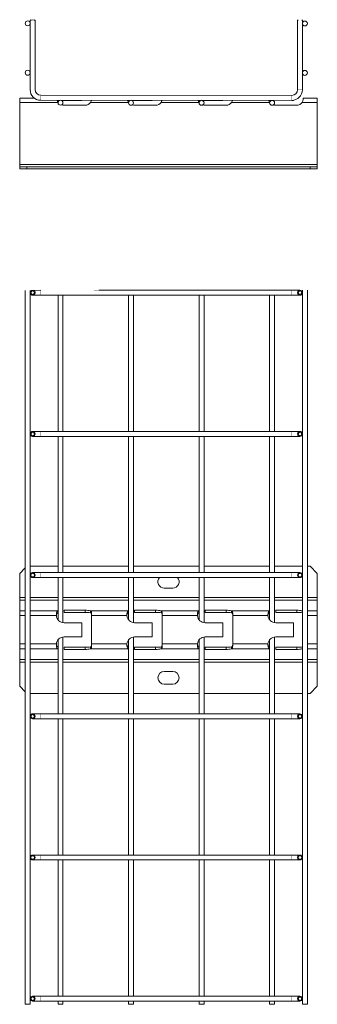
# Model space of a CAD drawing. Header units: millimetres. Extents: x 274 to 1155, y -973 to 508.
# Tile 5 of 5: x 944 to 1155, y -189 to 508. Entities that reach past the tile are written whole.
import ezdxf

# ---------------------------------------------------------------- set-up
doc = ezdxf.new("R2010")
doc.units = ezdxf.units.MM
doc.linetypes.add('K5LT32768', pattern=[0])
doc.linetypes.add('K5LT32769', pattern=[0])

msp = doc.modelspace()

# ---------------------------------------------------------------- linework, layer by layer
at = {"color": 7, "linetype": 'K5LT32768', "lineweight": 15}
for p, q in [((951.49, 507.82), (951.47, 458.85)), ((951.99, 508.32), (951.49, 507.82)), ((954.99, 507.81), (954.49, 508.31)), ((954.97, 458.85), (954.99, 507.81)), ((1140.99, 507.71), (1140.97, 458.74)), ((1141.49, 508.21), (1140.99, 507.71)), ((1144.49, 507.71), (1143.99, 508.21)), ((1144.47, 458.74), (1144.49, 507.71)), ((1136.96, 454.74), (958.96, 454.84)), ((954.59, 452.75), (944.03, 452.75)), ((944.03, 452.75), (944.03, 449.84)), ((944.03, 405.91), (944.03, 449.84)), ((971.21, 449.84), (944.03, 449.84)), ((958.96, 451.34), (1136.96, 451.24)), ((972.42, 451.25), (970.48, 451.25)), ((975.53, 451.25), (973.5, 451.25)), ((988.03, 451.25), (975.53, 451.25)), ((975.53, 447.77), (990.43, 447.77)), ((988.03, 451.25), (988.03, 451.33)), ((1021.21, 449.84), (994.29, 449.84)), ((1022.52, 451.25), (1020.48, 451.25)), ((1025.53, 451.25), (1023.4, 451.25)), ((1038.03, 451.25), (1025.53, 451.25)), ((1025.53, 447.77), (1040.43, 447.77)), ((1038.03, 451.25), (1038.03, 451.3)), ((1071.21, 449.84), (1044.29, 449.84)), ((1072.65, 451.25), (1070.48, 451.25)), ((1075.53, 451.25), (1073.27, 451.25)), ((1088.03, 451.25), (1075.53, 451.25)), ((1075.53, 447.77), (1090.43, 447.77)), ((1088.03, 451.25), (1088.03, 451.27)), ((1121.21, 449.84), (1094.29, 449.84)), ((1122.96, 451.25), (1120.48, 451.25)), ((1125.53, 447.77), (1140.43, 447.77)), ((1138.03, 451.25), (1137.31, 451.25)), ((1138.03, 451.25), (1138.03, 451.32)), ((1155.03, 449.84), (1144.29, 449.84)), ((1145.03, 452.75), (1145.03, 452.33)), ((1155.03, 452.75), (1145.03, 452.75)), ((1155.03, 449.84), (1155.03, 452.75)), ((1155.03, 405.91), (1155.03, 449.84)), ((1155.03, 405.91), (944.03, 405.91)), ((944.03, 405.91), (944.03, 404.25)), ((1155.03, 404.25), (1155.03, 405.91)), ((944.03, 402.75), (944.03, 404.25)), ((944.03, 404.25), (949.03, 404.25)), ((949.03, 402.75), (944.03, 402.75)), ((949.03, 404.25), (949.03, 402.75)), ((1150.03, 404.25), (949.03, 404.25)), ((1150.03, 402.75), (949.03, 402.75)), ((1150.03, 402.75), (1150.03, 404.25)), ((1150.03, 404.25), (1155.03, 404.25)), ((1155.03, 402.75), (1150.03, 402.75)), ((1155.03, 404.25), (1155.03, 402.75)), ((947.97, 316.69), (947.97, -189)), ((947.99, 316.69), (947.99, -189)), ((951.49, -189), (951.49, 316.69)), ((952.79, 316.69), (958.96, 316.7)), ((952.81, 316.69), (952.79, 316.69)), ((952.81, 316.69), (953.67, 316.69)), ((958.96, 316.7), (953.64, 316.69)), ((953.64, 316.69), (953.67, 316.69)), ((1136.96, 316.75), (1000.03, 316.75)), ((1021.21, 316.77), (1021.21, 316.75)), ((1024.71, 316.75), (1024.71, 316.78)), ((1071.21, 316.83), (1071.21, 316.75)), ((1074.71, 316.75), (1074.71, 316.83)), ((1121.21, 316.88), (1121.21, 316.75)), ((1124.71, 316.75), (1124.71, 316.89)), ((1142.72, 316.75), (1136.96, 316.75)), ((1142.74, 316.75), (1142.72, 316.75)), ((1144.47, 316.91), (1144.47, 315.27)), ((1144.47, 314.73), (1144.47, 215.27)), ((1144.49, 316.91), (1144.49, 315.06)), ((1144.49, 314.93), (1144.49, 215.06)), ((1147.99, -189), (1147.99, 316.92)), ((953.22, 313.25), (953.24, 313.25)), ((953.24, 313.25), (958.96, 313.25)), ((958.96, 313.25), (1136.96, 313.25)), ((971.21, 313.25), (971.21, 216.75)), ((974.71, 216.75), (974.71, 313.25)), ((1021.21, 313.25), (1021.21, 216.75)), ((1024.71, 216.75), (1024.71, 313.25)), ((1071.21, 313.25), (1071.21, 216.75)), ((1074.71, 216.75), (1074.71, 313.25)), ((1121.21, 313.25), (1121.21, 216.75)), ((1124.71, 216.75), (1124.71, 313.25)), ((1136.96, 313.25), (1142.72, 313.25)), ((1142.72, 313.25), (1142.74, 313.25)), ((953.24, 216.75), (953.22, 216.75)), ((958.96, 216.75), (953.24, 216.75)), ((1136.96, 216.75), (958.96, 216.75)), ((1142.72, 216.75), (1136.96, 216.75)), ((1142.74, 216.75), (1142.72, 216.75)), ((953.22, 213.25), (953.24, 213.25)), ((953.24, 213.25), (958.96, 213.25)), ((958.96, 213.25), (1136.96, 213.25)), ((971.21, 213.25), (971.21, 116.75)), ((974.71, 116.75), (974.71, 213.25)), ((1021.21, 213.25), (1021.21, 116.75)), ((1024.71, 116.75), (1024.71, 213.25)), ((1071.21, 213.25), (1071.21, 116.75)), ((1074.71, 116.75), (1074.71, 213.25)), ((1121.21, 213.25), (1121.21, 116.75)), ((1124.71, 116.75), (1124.71, 213.25)), ((1136.96, 213.25), (1142.72, 213.25)), ((1142.72, 213.25), (1142.74, 213.25)), ((1144.47, 214.73), (1144.47, 115.27)), ((1144.49, 214.93), (1144.49, 115.06)), ((947.97, 120.19), (944.03, 116.25)), ((971.21, 121.25), (951.49, 121.25)), ((1021.21, 121.25), (974.71, 121.25)), ((1071.21, 121.25), (1024.71, 121.25)), ((1121.21, 121.25), (1074.71, 121.25)), ((1144.47, 121.25), (1124.71, 121.25)), ((1150.03, 121.25), (1147.99, 121.25)), ((1155.03, 116.25), (1150.03, 121.25)), ((944.03, 99.2), (944.03, 116.25)), ((953.24, 116.75), (953.22, 116.75)), ((953.22, 113.25), (953.24, 113.25)), ((958.96, 116.75), (953.24, 116.75)), ((953.24, 113.25), (958.96, 113.25)), ((1136.96, 116.75), (958.96, 116.75)), ((958.96, 113.25), (1136.96, 113.25)), ((971.21, 113.25), (971.21, 89.79)), ((974.71, 81.31), (974.71, 113.25)), ((1021.21, 113.25), (1021.21, 89.79)), ((1024.71, 81.31), (1024.71, 113.25)), ((1071.21, 113.25), (1071.21, 89.8)), ((1074.71, 81.31), (1074.71, 113.25)), ((1121.21, 113.25), (1121.21, 89.8)), ((1124.71, 81.31), (1124.71, 113.25)), ((1142.72, 116.75), (1136.96, 116.75)), ((1136.96, 113.25), (1142.72, 113.25)), ((1142.74, 116.75), (1142.72, 116.75)), ((1142.72, 113.25), (1142.74, 113.25)), ((1144.47, 114.73), (1144.47, 15.27)), ((1144.49, 114.93), (1144.49, 15.06)), ((1155.03, 99.2), (1155.03, 116.25)), ((1046.53, 105.75), (1052.53, 105.75)), ((944.03, 99.2), (944.03, 97.23)), ((1155.03, 97.23), (1155.03, 99.2)), ((944.03, 89.74), (944.03, 97.23)), ((1155.03, 89.74), (1155.03, 97.23)), ((944.03, 89.74), (944.03, 86.29)), ((944.03, 66.2), (944.03, 86.29)), ((971.21, 88.27), (971.21, 89.74)), ((971.21, 88.27), (971.21, 83.35)), ((990.43, 90.1), (975.53, 90.1)), ((975.53, 88.62), (975.53, 90.1)), ((990.43, 88.62), (975.53, 88.62)), ((990.43, 88.62), (990.43, 90.1)), ((1021.21, 89.74), (994.29, 89.74)), ((994.29, 89.74), (994.29, 88.27)), ((995.03, 87.95), (995.03, 86.29)), ((1020.05, 86.29), (995.03, 86.29)), ((995.03, 66.2), (995.03, 86.29)), ((1021.21, 88.27), (1021.21, 89.74)), ((1021.21, 88.27), (1021.21, 83.35)), ((1040.43, 90.1), (1025.53, 90.1)), ((1025.53, 88.62), (1025.53, 90.1)), ((1040.43, 88.62), (1025.53, 88.62)), ((1040.43, 88.62), (1040.43, 90.1)), ((1071.21, 89.74), (1044.29, 89.74)), ((1044.29, 89.74), (1044.29, 88.27)), ((1045.03, 87.95), (1045.03, 86.29)), ((1070.05, 86.29), (1045.03, 86.29)), ((1045.03, 66.2), (1045.03, 86.29)), ((1071.21, 88.27), (1071.21, 89.74)), ((1071.21, 88.27), (1071.21, 83.35)), ((1090.43, 90.1), (1075.53, 90.1)), ((1075.53, 88.62), (1075.53, 90.1)), ((1090.43, 88.62), (1075.53, 88.62)), ((1090.43, 88.62), (1090.43, 90.1)), ((1121.21, 89.74), (1094.29, 89.74)), ((1094.29, 89.74), (1094.29, 88.27)), ((1095.03, 87.95), (1095.03, 86.29)), ((1120.05, 86.29), (1095.03, 86.29)), ((1095.03, 66.2), (1095.03, 86.29)), ((1121.21, 88.27), (1121.21, 89.74)), ((1121.21, 88.27), (1121.21, 83.35)), ((1140.43, 90.1), (1125.53, 90.1)), ((1125.53, 88.62), (1125.53, 90.1)), ((1140.43, 88.62), (1125.53, 88.62)), ((1140.43, 88.62), (1140.43, 90.1)), ((1144.29, 89.74), (1144.47, 89.61)), ((1144.29, 89.74), (1144.29, 88.27)), ((1144.29, 88.27), (1144.47, 88.19)), ((1155.03, 86.29), (1155.03, 89.74)), ((1155.03, 66.2), (1155.03, 86.29)), ((975.53, 81.25), (988.03, 81.25)), ((988.03, 81.25), (988.03, 71.25)), ((1025.53, 81.25), (1038.03, 81.25)), ((1038.03, 81.25), (1038.03, 71.25)), ((1075.53, 81.25), (1088.03, 81.25)), ((1088.03, 81.25), (1088.03, 71.25)), ((1125.53, 81.25), (1138.03, 81.25)), ((1138.03, 81.25), (1138.03, 71.25)), ((974.71, 16.75), (974.71, 71.19)), ((988.03, 71.25), (975.53, 71.25)), ((1024.71, 16.75), (1024.71, 71.19)), ((1038.03, 71.25), (1025.53, 71.25)), ((1074.71, 16.75), (1074.71, 71.19)), ((1088.03, 71.25), (1075.53, 71.25)), ((1124.71, 16.75), (1124.71, 71.19)), ((1138.03, 71.25), (1125.53, 71.25)), ((944.03, 66.2), (944.03, 62.75)), ((971.21, 69.15), (971.21, 64.23)), ((971.21, 62.75), (971.21, 64.23)), ((975.53, 63.88), (975.53, 62.4)), ((975.53, 63.88), (990.43, 63.88)), ((990.43, 63.88), (990.43, 62.4)), ((994.29, 64.23), (994.29, 62.75)), ((1020.05, 66.2), (995.03, 66.2)), ((995.03, 66.2), (995.03, 64.55)), ((1021.21, 69.15), (1021.21, 64.23)), ((1021.21, 62.75), (1021.21, 64.23)), ((1025.53, 63.88), (1025.53, 62.4)), ((1025.53, 63.88), (1040.43, 63.88)), ((1040.43, 63.88), (1040.43, 62.4)), ((1044.29, 64.23), (1044.29, 62.75)), ((1070.05, 66.2), (1045.03, 66.2)), ((1045.03, 66.2), (1045.03, 64.55)), ((1071.21, 69.15), (1071.21, 64.23)), ((1071.21, 62.75), (1071.21, 64.23)), ((1075.53, 63.88), (1075.53, 62.4)), ((1075.53, 63.88), (1090.43, 63.88)), ((1090.43, 63.88), (1090.43, 62.4)), ((1094.29, 64.23), (1094.29, 62.75)), ((1120.05, 66.2), (1095.03, 66.2)), ((1095.03, 66.2), (1095.03, 64.55)), ((1121.21, 69.15), (1121.21, 64.23)), ((1121.21, 62.75), (1121.21, 64.23)), ((1125.53, 63.88), (1125.53, 62.4)), ((1125.53, 63.88), (1140.43, 63.88)), ((1140.43, 63.88), (1140.43, 62.4)), ((1144.47, 64.31), (1144.29, 64.23)), ((1144.29, 64.23), (1144.29, 62.75)), ((1144.47, 62.89), (1144.29, 62.75)), ((1155.03, 62.75), (1155.03, 66.2)), ((944.03, 55.27), (944.03, 62.75)), ((971.21, 62.71), (971.21, 16.75)), ((975.53, 62.4), (990.43, 62.4)), ((1021.21, 62.75), (994.29, 62.75)), ((1021.21, 62.7), (1021.21, 16.75)), ((1025.53, 62.4), (1040.43, 62.4)), ((1071.21, 62.75), (1044.29, 62.75)), ((1071.21, 62.7), (1071.21, 16.75)), ((1075.53, 62.4), (1090.43, 62.4)), ((1121.21, 62.75), (1094.29, 62.75)), ((1121.21, 62.69), (1121.21, 16.75)), ((1125.53, 62.4), (1140.43, 62.4)), ((1155.03, 55.27), (1155.03, 62.75)), ((944.03, 55.27), (944.03, 53.29)), ((944.03, 36.25), (944.03, 53.29)), ((1155.03, 53.29), (1155.03, 55.27)), ((1155.03, 36.25), (1155.03, 53.29)), ((1052.53, 46.75), (1046.53, 46.75)), ((944.03, 36.25), (947.97, 32.31)), ((1046.53, 37.75), (1052.53, 37.75)), ((1150.03, 31.25), (1155.03, 36.25)), ((971.21, 31.25), (951.49, 31.25)), ((1021.21, 31.25), (974.71, 31.25)), ((1071.21, 31.25), (1024.71, 31.25)), ((1121.21, 31.25), (1074.71, 31.25)), ((1144.47, 31.25), (1124.71, 31.25)), ((1150.03, 31.25), (1147.99, 31.25)), ((953.24, 16.75), (953.22, 16.75)), ((958.96, 16.75), (953.24, 16.75)), ((1136.96, 16.75), (958.96, 16.75)), ((1142.72, 16.75), (1136.96, 16.75)), ((1142.74, 16.75), (1142.72, 16.75)), ((1144.47, 14.73), (1144.47, -84.73)), ((1144.49, 14.93), (1144.49, -84.94)), ((953.22, 13.25), (953.24, 13.25)), ((953.24, 13.25), (958.96, 13.25)), ((958.96, 13.25), (1136.96, 13.25)), ((971.21, 13.25), (971.21, -83.25)), ((974.71, -83.25), (974.71, 13.25)), ((1021.21, 13.25), (1021.21, -83.25)), ((1024.71, -83.25), (1024.71, 13.25)), ((1071.21, 13.25), (1071.21, -83.25)), ((1074.71, -83.25), (1074.71, 13.25)), ((1121.21, 13.25), (1121.21, -83.25)), ((1124.71, -83.25), (1124.71, 13.25)), ((1136.96, 13.25), (1142.72, 13.25)), ((1142.72, 13.25), (1142.74, 13.25)), ((953.24, -83.25), (953.22, -83.25)), ((958.96, -83.25), (953.24, -83.25)), ((1136.96, -83.25), (958.96, -83.25)), ((1142.72, -83.25), (1136.96, -83.25)), ((1142.74, -83.25), (1142.72, -83.25)), ((953.22, -86.75), (953.24, -86.75)), ((953.24, -86.75), (958.96, -86.75)), ((958.96, -86.75), (1136.96, -86.75)), ((971.21, -86.75), (971.21, -183.25)), ((974.71, -183.25), (974.71, -86.75)), ((1021.21, -86.75), (1021.21, -183.25)), ((1024.71, -183.25), (1024.71, -86.75)), ((1071.21, -86.75), (1071.21, -183.25)), ((1074.71, -183.25), (1074.71, -86.75)), ((1121.21, -86.75), (1121.21, -183.25)), ((1124.71, -183.25), (1124.71, -86.75)), ((1136.96, -86.75), (1142.72, -86.75)), ((1142.72, -86.75), (1142.74, -86.75)), ((1144.47, -85.27), (1144.47, -184.73)), ((1144.49, -85.07), (1144.49, -184.94)), ((953.24, -183.25), (953.22, -183.25)), ((953.22, -186.75), (953.24, -186.75)), ((958.96, -183.25), (953.24, -183.25)), ((953.24, -186.75), (958.96, -186.75)), ((1136.96, -183.25), (958.96, -183.25)), ((958.96, -186.75), (1136.96, -186.75)), ((971.21, -186.75), (971.21, -189)), ((974.71, -189), (974.71, -186.75)), ((1021.21, -186.75), (1021.21, -189)), ((1024.71, -189), (1024.71, -186.75)), ((1071.21, -186.75), (1071.21, -189)), ((1074.71, -189), (1074.71, -186.75)), ((1121.21, -186.75), (1121.21, -189)), ((1124.71, -189), (1124.71, -186.75)), ((1142.72, -183.25), (1136.96, -183.25)), ((1136.96, -186.75), (1142.72, -186.75)), ((1142.74, -183.25), (1142.72, -183.25)), ((1142.72, -186.75), (1142.74, -186.75)), ((1144.47, -185.27), (1144.47, -189)), ((1144.49, -185.07), (1144.49, -189)), ((947.99, -189), (947.97, -189)), ((951.49, -189), (947.99, -189)), ((974.71, -189), (971.21, -189)), ((1024.71, -189), (1021.21, -189)), ((1074.71, -189), (1071.21, -189)), ((1124.71, -189), (1121.21, -189)), ((1144.49, -189), (1144.47, -189)), ((1147.99, -189), (1144.49, -189))]:
    msp.add_line(p, q, dxfattribs=at)
at = {"color": 8, "linetype": 'K5LT32769', "lineweight": 15, "true_color": 0x808080}
for p, q in [((975.53, 451.25), (975.53, 451.33)), ((1025.53, 451.25), (1025.53, 451.31)), ((1075.53, 451.25), (1075.53, 451.28)), ((947.97, 99.2), (944.03, 99.2)), ((971.21, 99.2), (951.49, 99.2)), ((1021.21, 99.2), (974.71, 99.2)), ((1071.21, 99.2), (1024.71, 99.2)), ((1121.21, 99.2), (1074.71, 99.2)), ((1144.47, 99.2), (1124.71, 99.2)), ((1155.03, 99.2), (1147.99, 99.2)), ((947.97, 97.23), (944.03, 97.23)), ((971.21, 97.23), (951.49, 97.23)), ((1021.21, 97.23), (974.71, 97.23)), ((1071.21, 97.23), (1024.71, 97.23)), ((1121.21, 97.23), (1074.71, 97.23)), ((1144.47, 97.23), (1124.71, 97.23)), ((1155.03, 97.23), (1147.99, 97.23)), ((947.97, 89.74), (944.03, 89.74)), ((947.97, 86.29), (944.03, 86.29)), ((971.21, 89.74), (951.49, 89.74)), ((970.05, 86.29), (951.49, 86.29)), ((1144.47, 89.74), (1144.29, 89.74)), ((1155.03, 89.74), (1147.99, 89.74)), ((1155.03, 86.29), (1147.99, 86.29)), ((947.97, 66.2), (944.03, 66.2)), ((970.05, 66.2), (951.49, 66.2)), ((1155.03, 66.2), (1147.99, 66.2)), ((947.97, 62.75), (944.03, 62.75)), ((971.21, 62.75), (951.49, 62.75)), ((1144.47, 62.75), (1144.29, 62.75)), ((1155.03, 62.75), (1147.99, 62.75)), ((947.97, 55.27), (944.03, 55.27)), ((947.97, 53.29), (944.03, 53.29)), ((971.21, 55.27), (951.49, 55.27)), ((971.21, 53.29), (951.49, 53.29)), ((1021.21, 55.27), (974.71, 55.27)), ((1021.21, 53.29), (974.71, 53.29)), ((1071.21, 55.27), (1024.71, 55.27)), ((1071.21, 53.29), (1024.71, 53.29)), ((1121.21, 55.27), (1074.71, 55.27)), ((1121.21, 53.29), (1074.71, 53.29)), ((1144.47, 55.27), (1124.71, 55.27)), ((1144.47, 53.29), (1124.71, 53.29)), ((1155.03, 55.27), (1147.99, 55.27)), ((1155.03, 53.29), (1147.99, 53.29))]:
    msp.add_line(p, q, dxfattribs=at)
at = {"color": 7, "linetype": 'K5LT32768', "const_width": 0.15}
for points in [[(954.99, 507.81), (954.86, 507.81), (954.48, 507.81), (953.91, 507.81), (953.24, 507.81), (952.57, 507.82), (952.01, 507.82), (951.63, 507.82), (951.49, 507.82)], [(951.99, 508.32), (952.09, 508.32), (952.36, 508.32), (952.77, 508.32), (953.24, 508.31), (953.72, 508.31), (954.13, 508.31), (954.4, 508.31), (954.49, 508.31)], [(1144.49, 507.71), (1144.36, 507.71), (1143.98, 507.71), (1143.41, 507.71), (1142.74, 507.71), (1142.07, 507.71), (1141.51, 507.71), (1141.13, 507.71), (1140.99, 507.71)], [(1141.49, 508.21), (1141.59, 508.21), (1141.86, 508.21), (1142.27, 508.21), (1142.74, 508.21), (1143.22, 508.21), (1143.63, 508.21), (1143.9, 508.21), (1143.99, 508.21)], [(951.47, 316.69), (951.45, 316.69), (951.37, 316.69), (951.24, 316.69), (951.06, 316.69), (950.85, 316.69), (950.6, 316.69), (950.32, 316.69), (950.03, 316.69), (949.72, 316.69), (949.42, 316.69), (949.13, 316.69), (948.85, 316.69), (948.6, 316.69), (948.38, 316.69), (948.21, 316.69), (948.08, 316.69), (948, 316.69), (947.97, 316.69), (948, 316.69), (948.08, 316.69), (948.21, 316.69), (948.38, 316.69), (948.6, 316.69), (948.85, 316.69), (949.12, 316.69), (949.42, 316.69), (949.72, 316.69), (950.03, 316.69), (950.32, 316.69), (950.6, 316.69), (950.85, 316.69), (951.06, 316.69), (951.24, 316.69), (951.37, 316.69), (951.45, 316.69), (951.47, 316.69)], [(951.49, 316.69), (951.47, 316.69), (951.39, 316.69), (951.26, 316.69), (951.08, 316.69), (950.87, 316.69), (950.62, 316.69), (950.34, 316.69), (950.05, 316.69), (949.74, 316.69), (949.44, 316.69), (949.15, 316.69), (948.87, 316.69), (948.62, 316.69), (948.4, 316.69), (948.23, 316.69), (948.1, 316.69), (948.02, 316.69), (947.99, 316.69), (948.02, 316.69), (948.1, 316.69), (948.23, 316.69), (948.4, 316.69), (948.62, 316.69), (948.87, 316.69), (949.14, 316.69), (949.44, 316.69), (949.74, 316.69), (950.05, 316.69), (950.34, 316.69), (950.62, 316.69), (950.87, 316.69), (951.08, 316.69), (951.26, 316.69), (951.39, 316.69), (951.47, 316.69), (951.49, 316.69)], [(958.96, 316.7), (968.03, 316.71), (975.97, 316.72), (982.79, 316.73), (988.48, 316.73), (993.04, 316.74), (996.46, 316.74), (998.74, 316.75), (999.88, 316.75), (999.88, 316.75), (998.74, 316.75), (996.46, 316.74), (993.04, 316.74), (988.48, 316.73), (982.79, 316.73), (975.97, 316.72), (968.02, 316.71), (958.96, 316.7)], [(974.71, 316.72), (974.68, 316.72), (974.61, 316.72), (974.48, 316.72), (974.3, 316.72), (974.09, 316.72), (973.84, 316.72), (973.56, 316.72), (973.27, 316.72), (972.96, 316.72), (972.66, 316.72), (972.36, 316.72), (972.09, 316.72), (971.84, 316.72), (971.62, 316.72), (971.45, 316.72), (971.32, 316.71), (971.24, 316.71), (971.21, 316.71), (971.24, 316.71), (971.32, 316.71), (971.44, 316.72), (971.62, 316.72), (971.84, 316.72), (972.08, 316.72), (972.36, 316.72), (972.66, 316.72), (972.96, 316.72), (973.26, 316.72), (973.56, 316.72), (973.83, 316.72), (974.08, 316.72), (974.3, 316.72), (974.48, 316.72), (974.6, 316.72), (974.68, 316.72), (974.71, 316.72)], [(1024.71, 316.78), (1024.68, 316.78), (1024.61, 316.78), (1024.48, 316.78), (1024.3, 316.78), (1024.09, 316.77), (1023.84, 316.77), (1023.56, 316.77), (1023.27, 316.77), (1022.96, 316.77), (1022.66, 316.77), (1022.36, 316.77), (1022.09, 316.77), (1021.84, 316.77), (1021.62, 316.77), (1021.45, 316.77), (1021.32, 316.77), (1021.24, 316.77), (1021.21, 316.77), (1021.24, 316.77), (1021.32, 316.77), (1021.44, 316.77), (1021.62, 316.77), (1021.84, 316.77), (1022.08, 316.77), (1022.36, 316.77), (1022.66, 316.77), (1022.96, 316.77), (1023.26, 316.77), (1023.56, 316.77), (1023.83, 316.77), (1024.08, 316.77), (1024.3, 316.78), (1024.48, 316.78), (1024.6, 316.78), (1024.68, 316.78), (1024.71, 316.78)], [(1074.71, 316.83), (1074.68, 316.83), (1074.61, 316.83), (1074.48, 316.83), (1074.3, 316.83), (1074.09, 316.83), (1073.84, 316.83), (1073.56, 316.83), (1073.27, 316.83), (1072.96, 316.83), (1072.66, 316.83), (1072.36, 316.83), (1072.09, 316.83), (1071.84, 316.83), (1071.62, 316.83), (1071.45, 316.83), (1071.32, 316.83), (1071.24, 316.83), (1071.21, 316.83), (1071.24, 316.83), (1071.32, 316.83), (1071.44, 316.83), (1071.62, 316.83), (1071.84, 316.83), (1072.08, 316.83), (1072.36, 316.83), (1072.66, 316.83), (1072.96, 316.83), (1073.26, 316.83), (1073.56, 316.83), (1073.83, 316.83), (1074.08, 316.83), (1074.3, 316.83), (1074.48, 316.83), (1074.6, 316.83), (1074.68, 316.83), (1074.71, 316.83)], [(1124.71, 316.89), (1124.68, 316.89), (1124.61, 316.89), (1124.48, 316.89), (1124.3, 316.89), (1124.09, 316.89), (1123.84, 316.89), (1123.56, 316.89), (1123.27, 316.89), (1122.96, 316.89), (1122.66, 316.89), (1122.36, 316.89), (1122.09, 316.89), (1121.84, 316.89), (1121.62, 316.89), (1121.45, 316.89), (1121.32, 316.88), (1121.24, 316.88), (1121.21, 316.88), (1121.24, 316.88), (1121.32, 316.88), (1121.44, 316.89), (1121.62, 316.89), (1121.84, 316.89), (1122.08, 316.89), (1122.36, 316.89), (1122.66, 316.89), (1122.96, 316.89), (1123.26, 316.89), (1123.56, 316.89), (1123.83, 316.89), (1124.08, 316.89), (1124.3, 316.89), (1124.48, 316.89), (1124.6, 316.89), (1124.68, 316.89), (1124.71, 316.89)], [(1147.97, 316.92), (1147.95, 316.92), (1147.87, 316.92), (1147.74, 316.91), (1147.56, 316.91), (1147.35, 316.91), (1147.1, 316.91), (1146.82, 316.91), (1146.53, 316.91), (1146.22, 316.91), (1145.92, 316.91), (1145.63, 316.91), (1145.35, 316.91), (1145.1, 316.91), (1144.88, 316.91), (1144.71, 316.91), (1144.58, 316.91), (1144.5, 316.91), (1144.47, 316.91), (1144.5, 316.91), (1144.58, 316.91), (1144.71, 316.91), (1144.88, 316.91), (1145.1, 316.91), (1145.35, 316.91), (1145.62, 316.91), (1145.92, 316.91), (1146.22, 316.91), (1146.53, 316.91), (1146.82, 316.91), (1147.1, 316.91), (1147.35, 316.91), (1147.56, 316.91), (1147.74, 316.91), (1147.87, 316.92), (1147.95, 316.92), (1147.97, 316.92)], [(1147.99, 316.92), (1147.97, 316.92), (1147.89, 316.92), (1147.76, 316.91), (1147.58, 316.91), (1147.37, 316.91), (1147.12, 316.91), (1146.84, 316.91), (1146.55, 316.91), (1146.24, 316.91), (1145.94, 316.91), (1145.65, 316.91), (1145.37, 316.91), (1145.12, 316.91), (1144.9, 316.91), (1144.73, 316.91), (1144.6, 316.91), (1144.52, 316.91), (1144.49, 316.91), (1144.52, 316.91), (1144.6, 316.91), (1144.73, 316.91), (1144.9, 316.91), (1145.12, 316.91), (1145.37, 316.91), (1145.64, 316.91), (1145.94, 316.91), (1146.24, 316.91), (1146.55, 316.91), (1146.84, 316.91), (1147.12, 316.91), (1147.37, 316.91), (1147.58, 316.91), (1147.76, 316.91), (1147.89, 316.92), (1147.97, 316.92), (1147.99, 316.92)], [(975.53, 90.1), (974.91, 90.09), (974.71, 90.09)], [(975.53, 88.62), (974.91, 88.61), (974.71, 88.61)], [(1025.53, 90.1), (1024.91, 90.09), (1024.71, 90.09)], [(1025.53, 88.62), (1024.91, 88.61), (1024.71, 88.61)], [(1075.53, 90.1), (1074.91, 90.09), (1074.71, 90.09)], [(1075.53, 88.62), (1074.91, 88.61), (1074.71, 88.61)], [(1125.53, 90.1), (1124.91, 90.09), (1124.71, 90.09)], [(1125.53, 88.62), (1124.91, 88.61), (1124.71, 88.61)], [(974.71, 63.89), (974.91, 63.88), (975.53, 63.88)], [(1024.71, 63.89), (1024.91, 63.88), (1025.53, 63.88)], [(1074.71, 63.89), (1074.91, 63.88), (1075.53, 63.88)], [(1124.71, 63.89), (1124.91, 63.88), (1125.53, 63.88)], [(974.71, 62.41), (974.91, 62.4), (975.53, 62.4)], [(1024.71, 62.41), (1024.91, 62.4), (1025.53, 62.4)], [(1074.71, 62.41), (1074.91, 62.4), (1075.53, 62.4)], [(1124.71, 62.41), (1124.91, 62.4), (1125.53, 62.4)]]:
    msp.add_lwpolyline(points, dxfattribs=at)
at = {"color": 8, "linetype": 'K5LT32769', "true_color": 0x808080, "const_width": 0.15}
for points in [[(954.97, 458.85), (954.83, 458.85), (954.45, 458.85), (953.89, 458.85), (953.22, 458.85), (952.55, 458.85), (951.98, 458.85), (951.6, 458.85), (951.47, 458.85)], [(958.96, 454.84), (958.96, 454.71), (958.96, 454.33), (958.96, 453.76), (958.96, 453.09), (958.96, 452.42), (958.96, 451.86), (958.96, 451.48), (958.96, 451.34)], [(1136.96, 454.74), (1136.96, 454.61), (1136.96, 454.23), (1136.96, 453.66), (1136.96, 452.99), (1136.96, 452.32), (1136.96, 451.76), (1136.96, 451.38), (1136.96, 451.24)], [(1140.97, 458.74), (1141.1, 458.74), (1141.48, 458.74), (1142.05, 458.74), (1142.72, 458.74), (1143.39, 458.74), (1143.95, 458.74), (1144.33, 458.74), (1144.47, 458.74)], [(958.96, 316.7), (958.96, 316.39), (958.96, 315.85), (958.96, 315.16), (958.96, 314.44), (958.96, 313.82), (958.96, 313.4), (958.96, 313.25)], [(1136.96, 316.75), (1136.96, 316.61), (1136.96, 316.23), (1136.96, 315.67), (1136.96, 315), (1136.96, 314.33), (1136.96, 313.76), (1136.96, 313.38), (1136.96, 313.25)], [(958.96, 216.75), (958.96, 216.61), (958.96, 216.23), (958.96, 215.67), (958.96, 215), (958.96, 214.33), (958.96, 213.76), (958.96, 213.38), (958.96, 213.25)], [(1136.96, 216.75), (1136.96, 216.61), (1136.96, 216.23), (1136.96, 215.67), (1136.96, 215), (1136.96, 214.33), (1136.96, 213.76), (1136.96, 213.38), (1136.96, 213.25)], [(958.96, 116.75), (958.96, 116.61), (958.96, 116.23), (958.96, 115.67), (958.96, 115), (958.96, 114.33), (958.96, 113.76), (958.96, 113.38), (958.96, 113.25)], [(1136.96, 116.75), (1136.96, 116.61), (1136.96, 116.23), (1136.96, 115.67), (1136.96, 115), (1136.96, 114.33), (1136.96, 113.76), (1136.96, 113.38), (1136.96, 113.25)], [(958.96, 16.75), (958.96, 16.61), (958.96, 16.23), (958.96, 15.67), (958.96, 15), (958.96, 14.33), (958.96, 13.76), (958.96, 13.38), (958.96, 13.25)], [(1136.96, 16.75), (1136.96, 16.61), (1136.96, 16.23), (1136.96, 15.67), (1136.96, 15), (1136.96, 14.33), (1136.96, 13.76), (1136.96, 13.38), (1136.96, 13.25)], [(958.96, -83.25), (958.96, -83.39), (958.96, -83.77), (958.96, -84.33), (958.96, -85), (958.96, -85.67), (958.96, -86.24), (958.96, -86.62), (958.96, -86.75)], [(1136.96, -83.25), (1136.96, -83.39), (1136.96, -83.77), (1136.96, -84.33), (1136.96, -85), (1136.96, -85.67), (1136.96, -86.24), (1136.96, -86.62), (1136.96, -86.75)], [(958.96, -183.25), (958.96, -183.39), (958.96, -183.77), (958.96, -184.33), (958.96, -185), (958.96, -185.67), (958.96, -186.24), (958.96, -186.62), (958.96, -186.75)], [(1136.96, -183.25), (1136.96, -183.39), (1136.96, -183.77), (1136.96, -184.33), (1136.96, -185), (1136.96, -185.67), (1136.96, -186.24), (1136.96, -186.62), (1136.96, -186.75)]]:
    msp.add_lwpolyline(points, dxfattribs=at)
at = {"color": 7, "linetype": 'K5LT32768', "lineweight": 15}
for centre, radius in [((949.74, 505.82), 1.75), ((1146.24, 505.71), 1.75), ((949.72, 470.82), 1.75), ((1146.22, 470.71), 1.75), ((972.96, 449.59), 1.75), ((1022.96, 449.56), 1.75), ((1072.96, 449.53), 1.75), ((1122.96, 449.5), 1.75), ((953.24, 315), 1.25), ((1142.74, 315), 1.75), ((1142.74, 315), 1.25), ((953.24, 215), 1.75), ((953.24, 215), 1.25), ((1142.74, 215), 1.75), ((1142.74, 215), 1.25), ((953.24, 115), 1.75), ((953.24, 115), 1.25), ((1142.74, 115), 1.75), ((1142.74, 115), 1.25), ((953.24, 15), 1.75), ((953.24, 15), 1.25), ((1142.74, 15), 1.75), ((1142.74, 15), 1.25), ((953.24, -85), 1.75), ((1142.74, -85), 1.75), ((953.24, -85), 1.25), ((1142.74, -85), 1.25), ((953.24, -185), 1.75), ((953.24, -185), 1.25), ((1142.74, -185), 1.75), ((1142.74, -185), 1.25)]:
    msp.add_circle(centre, radius, dxfattribs=at)
for centre, radius, start, end in [((958.97, 458.84), 7.5, 179.96752, 269.96752), ((958.97, 458.84), 4, 179.96752, 269.96752), ((1136.97, 458.74), 4, 269.96752, 359.96752), ((1136.97, 458.74), 7.5, 269.96752, 359.96752), ((975.53, 453.34), 5.57, 251.83918, 270.0052), ((990.44, 452.39), 4.62, 269.86687, 326.50437), ((1025.53, 453.34), 5.57, 252.18658, 270.00539), ((1040.44, 452.39), 4.62, 269.86688, 326.50428), ((1075.53, 453.34), 5.57, 252.52631, 270.00504), ((1090.44, 452.39), 4.62, 269.86687, 326.50437), ((1125.53, 453.34), 5.57, 252.85721, 270.00478), ((1140.44, 452.39), 4.62, 269.86687, 326.50434), ((953.22, 315), 1.75, 104.2086, 169.99265), ((953.24, 315), 1.75, 104.21204, 75.91771), ((953.22, 315), 1.75, 190.00735, 270), ((953.22, 215), 1.75, 90, 169.99265), ((953.22, 215), 1.75, 190.00735, 270), ((953.22, 115), 1.75, 90, 169.99265), ((953.22, 115), 1.75, 190.00735, 270), ((1046.53, 110.25), 4.5, 138.18969, 270), ((1052.53, 110.25), 4.5, 270, 41.81031), ((975.53, 86.75), 5.5, 184.73442, 270), ((990.8, 72.83), 17.27, 78.3381, 91.22522), ((990.8, 71.35), 17.27, 78.33815, 91.22517), ((1025.53, 86.75), 5.5, 184.73442, 270), ((1040.8, 72.83), 17.27, 78.33813, 91.22521), ((1040.8, 71.35), 17.27, 78.33817, 91.22517), ((1075.53, 86.75), 5.5, 184.73442, 270), ((1090.8, 72.83), 17.27, 78.3381, 91.22522), ((1090.8, 71.35), 17.27, 78.33815, 91.22517), ((1125.53, 86.75), 5.5, 184.73442, 270), ((1140.8, 72.83), 17.27, 78.33811, 91.22521), ((1140.8, 71.35), 17.27, 78.33816, 91.22517), ((975.53, 65.75), 5.5, 90, 175.26558), ((1025.53, 65.75), 5.5, 90, 175.26558), ((1075.53, 65.75), 5.5, 90, 175.26558), ((1125.53, 65.75), 5.5, 90, 175.26558), ((990.8, 81.14), 17.27, 268.77479, 281.66183), ((1040.8, 81.14), 17.27, 268.7748, 281.66181), ((1090.8, 81.14), 17.27, 268.77479, 281.66183), ((1140.8, 81.14), 17.27, 268.77479, 281.66182), ((990.8, 79.67), 17.27, 268.77478, 281.66196), ((1040.8, 79.67), 17.27, 268.77478, 281.66193), ((1090.8, 79.67), 17.27, 268.77478, 281.66196), ((1140.8, 79.67), 17.27, 268.77478, 281.66195), ((1046.53, 42.25), 4.5, 90, 270), ((1052.53, 42.25), 4.5, 270, 90), ((953.22, 15), 1.75, 90, 169.99265), ((953.22, 15), 1.75, 190.00735, 270), ((953.22, -85), 1.75, 90, 169.99265), ((953.22, -85), 1.75, 190.00735, 270), ((953.22, -185), 1.75, 90, 169.99265), ((953.22, -185), 1.75, 190.00735, 270)]:
    msp.add_arc(centre, radius, start, end, dxfattribs=at)
at = {"color": 8, "linetype": 'K5LT32769', "lineweight": 15, "true_color": 0x808080}
for centre, start, end in [((953.22, 315), 104.21223, 169.99361), ((953.22, 315), 190.00662, 270), ((1142.72, 315), 89.99998, 270.00002), ((953.22, 215), 89.99951, 169.99387), ((1142.72, 215), 89.99998, 270.00002), ((953.22, 215), 190.00624, 270.00067), ((953.22, 115), 89.99935, 169.99392), ((953.22, 115), 190.00608, 270.00065), ((1142.72, 115), 90, 270), ((953.22, 15), 89.99925, 169.99412), ((953.22, 15), 190.00588, 270.00075), ((1142.72, 15), 89.99998, 270.00002), ((953.22, -85), 89.99967, 169.99371), ((1142.72, -85), 89.99998, 270.00002), ((953.22, -85), 190.00619, 270.00101), ((953.22, -185), 89.99982, 169.99297), ((953.22, -185), 190.00535, 270.00185), ((1142.72, -185), 89.99967, 270.00033)]:
    msp.add_arc(centre, 1.75, start, end, dxfattribs=at)
at = {"color": 7, "linetype": 'K5LT32768', "lineweight": 15}
for points, knots in [([(971.21, 449.84), (970.98, 450.26), (970.71, 450.76), (970.54, 451.18), (970.51, 451.25)], [0, 0, 0, 0, 0.822596, 1, 1, 1, 1]), ([(994.85, 451.27), (994.85, 451.26), (994.81, 451.09), (994.61, 450.62), (994.41, 450.13), (994.29, 449.84)], [0, 0, 0, 0, 0.005292, 0.411709, 1, 1, 1, 1]), ([(1021.21, 449.84), (1020.98, 450.26), (1020.71, 450.76), (1020.54, 451.18), (1020.51, 451.25)], [0, 0, 0, 0, 0.822596, 1, 1, 1, 1]), ([(1044.85, 451.27), (1044.85, 451.26), (1044.81, 451.09), (1044.61, 450.62), (1044.41, 450.13), (1044.29, 449.84)], [0, 0, 0, 0, 0.005292, 0.41171, 1, 1, 1, 1]), ([(1071.21, 449.84), (1070.98, 450.26), (1070.71, 450.76), (1070.54, 451.18), (1070.51, 451.25)], [0, 0, 0, 0, 0.822596, 1, 1, 1, 1]), ([(1094.85, 451.27), (1094.85, 451.26), (1094.81, 451.09), (1094.61, 450.62), (1094.41, 450.13), (1094.29, 449.84)], [0, 0, 0, 0, 0.005292, 0.41171, 1, 1, 1, 1]), ([(1121.21, 449.84), (1120.98, 450.26), (1120.71, 450.76), (1120.54, 451.18), (1120.51, 451.25)], [0, 0, 0, 0, 0.822596, 1, 1, 1, 1]), ([(1145.03, 452.33), (1145.01, 452.16), (1144.98, 451.86), (1144.87, 451.27), (1144.62, 450.63), (1144.42, 450.13), (1144.29, 449.84)], [0, 0, 0, 0, 0.295535, 0.499998, 0.704289, 1, 1, 1, 1]), ([(970.05, 86.29), (970.05, 86.55), (970.05, 87.03), (970.09, 87.84), (970.2, 88.66), (970.61, 89.42), (970.99, 89.63), (971.21, 89.74)], [0, 0, 0, 0, 0.149119, 0.282127, 0.500452, 0.715938, 1, 1, 1, 1]), ([(970.05, 86.29), (970.05, 86.44), (970.05, 86.71), (970.09, 87.18), (970.21, 87.66), (970.63, 88.09), (971, 88.2), (971.21, 88.27)], [0, 0, 0, 0, 0.138694, 0.262709, 0.469898, 0.689964, 1, 1, 1, 1]), ([(994.29, 89.74), (994.42, 89.67), (994.62, 89.55), (994.87, 89.18), (994.98, 88.69), (995.01, 88.22), (995.03, 87.95)], [0, 0, 0, 0, 0.295335, 0.498412, 0.703142, 1, 1, 1, 1]), ([(994.29, 88.27), (994.42, 88.22), (994.62, 88.16), (994.86, 87.95), (994.98, 87.66), (995.01, 87.4), (995.03, 87.24)], [0, 0, 0, 0, 0.314116, 0.521724, 0.719076, 1, 1, 1, 1]), ([(1020.05, 86.29), (1020.05, 86.55), (1020.05, 87.03), (1020.09, 87.84), (1020.2, 88.66), (1020.61, 89.42), (1020.99, 89.63), (1021.21, 89.74)], [0, 0, 0, 0, 0.149119, 0.282127, 0.500451, 0.715938, 1, 1, 1, 1]), ([(1020.05, 86.29), (1020.05, 86.44), (1020.05, 86.71), (1020.09, 87.18), (1020.21, 87.66), (1020.63, 88.09), (1021, 88.2), (1021.21, 88.27)], [0, 0, 0, 0, 0.138694, 0.262709, 0.469898, 0.689964, 1, 1, 1, 1]), ([(1044.29, 89.74), (1044.42, 89.67), (1044.62, 89.55), (1044.87, 89.18), (1044.98, 88.69), (1045.01, 88.22), (1045.03, 87.95)], [0, 0, 0, 0, 0.295335, 0.498411, 0.703141, 1, 1, 1, 1]), ([(1044.29, 88.27), (1044.42, 88.22), (1044.62, 88.16), (1044.86, 87.95), (1044.98, 87.66), (1045.01, 87.4), (1045.03, 87.24)], [0, 0, 0, 0, 0.314116, 0.521722, 0.719076, 1, 1, 1, 1]), ([(1070.05, 86.29), (1070.05, 86.55), (1070.05, 87.03), (1070.09, 87.84), (1070.2, 88.66), (1070.61, 89.42), (1070.99, 89.63), (1071.21, 89.74)], [0, 0, 0, 0, 0.149119, 0.282127, 0.500452, 0.715938, 1, 1, 1, 1]), ([(1070.05, 86.29), (1070.05, 86.44), (1070.05, 86.71), (1070.09, 87.18), (1070.21, 87.66), (1070.63, 88.09), (1071, 88.2), (1071.21, 88.27)], [0, 0, 0, 0, 0.138694, 0.262709, 0.469898, 0.689964, 1, 1, 1, 1]), ([(1094.29, 89.74), (1094.42, 89.67), (1094.62, 89.55), (1094.87, 89.18), (1094.98, 88.69), (1095.01, 88.22), (1095.03, 87.95)], [0, 0, 0, 0, 0.295336, 0.498412, 0.703142, 1, 1, 1, 1]), ([(1094.29, 88.27), (1094.42, 88.22), (1094.62, 88.16), (1094.86, 87.95), (1094.98, 87.66), (1095.01, 87.4), (1095.03, 87.24)], [0, 0, 0, 0, 0.314118, 0.521723, 0.719076, 1, 1, 1, 1]), ([(1120.05, 86.29), (1120.05, 86.55), (1120.05, 87.03), (1120.09, 87.84), (1120.2, 88.66), (1120.61, 89.42), (1120.99, 89.63), (1121.21, 89.74)], [0, 0, 0, 0, 0.149119, 0.282127, 0.500452, 0.715938, 1, 1, 1, 1]), ([(1120.05, 86.29), (1120.05, 86.44), (1120.05, 86.71), (1120.09, 87.18), (1120.21, 87.66), (1120.63, 88.09), (1121, 88.2), (1121.21, 88.27)], [0, 0, 0, 0, 0.138694, 0.262709, 0.469898, 0.689964, 1, 1, 1, 1]), ([(971.21, 62.75), (971, 62.86), (970.61, 63.07), (970.21, 63.82), (970.1, 64.64), (970.06, 65.45), (970.05, 65.94), (970.05, 66.2)], [0, 0, 0, 0, 0.275912, 0.499413, 0.7123, 0.84675, 1, 1, 1, 1]), ([(971.21, 64.23), (971, 64.29), (970.63, 64.4), (970.22, 64.82), (970.1, 65.31), (970.06, 65.77), (970.05, 66.05), (970.05, 66.2)], [0, 0, 0, 0, 0.302533, 0.530109, 0.731955, 0.857399, 1, 1, 1, 1]), ([(995.03, 65.26), (995.01, 65.1), (994.98, 64.83), (994.86, 64.55), (994.62, 64.34), (994.41, 64.27), (994.29, 64.23)], [0, 0, 0, 0, 0.279606, 0.476869, 0.685899, 1, 1, 1, 1]), ([(995.03, 64.55), (995.01, 64.27), (994.98, 63.81), (994.87, 63.32), (994.62, 62.94), (994.42, 62.82), (994.29, 62.75)], [0, 0, 0, 0, 0.295535, 0.499998, 0.704288, 1, 1, 1, 1]), ([(1021.21, 62.75), (1021, 62.86), (1020.61, 63.07), (1020.21, 63.82), (1020.1, 64.64), (1020.06, 65.45), (1020.05, 65.94), (1020.05, 66.2)], [0, 0, 0, 0, 0.275912, 0.499413, 0.7123, 0.84675, 1, 1, 1, 1]), ([(1021.21, 64.23), (1021, 64.29), (1020.63, 64.4), (1020.22, 64.82), (1020.1, 65.31), (1020.06, 65.77), (1020.05, 66.05), (1020.05, 66.2)], [0, 0, 0, 0, 0.302533, 0.530109, 0.731955, 0.857399, 1, 1, 1, 1]), ([(1045.03, 65.26), (1045.01, 65.1), (1044.98, 64.83), (1044.86, 64.55), (1044.62, 64.34), (1044.41, 64.27), (1044.29, 64.23)], [0, 0, 0, 0, 0.279606, 0.47687, 0.685901, 1, 1, 1, 1]), ([(1045.03, 64.55), (1045.01, 64.27), (1044.98, 63.81), (1044.87, 63.32), (1044.62, 62.94), (1044.42, 62.82), (1044.29, 62.75)], [0, 0, 0, 0, 0.295535, 0.499998, 0.704289, 1, 1, 1, 1]), ([(1071.21, 62.75), (1071, 62.86), (1070.61, 63.07), (1070.21, 63.82), (1070.1, 64.64), (1070.06, 65.45), (1070.05, 65.94), (1070.05, 66.2)], [0, 0, 0, 0, 0.275911, 0.499413, 0.7123, 0.84675, 1, 1, 1, 1]), ([(1071.21, 64.23), (1071, 64.29), (1070.63, 64.4), (1070.22, 64.82), (1070.1, 65.31), (1070.06, 65.77), (1070.05, 66.05), (1070.05, 66.2)], [0, 0, 0, 0, 0.302532, 0.530108, 0.731955, 0.857399, 1, 1, 1, 1]), ([(1095.03, 65.26), (1095.01, 65.1), (1094.98, 64.83), (1094.86, 64.55), (1094.62, 64.34), (1094.41, 64.27), (1094.29, 64.23)], [0, 0, 0, 0, 0.279605, 0.476869, 0.6859, 1, 1, 1, 1]), ([(1095.03, 64.55), (1095.01, 64.27), (1094.98, 63.81), (1094.87, 63.32), (1094.62, 62.94), (1094.42, 62.82), (1094.29, 62.75)], [0, 0, 0, 0, 0.295535, 0.499998, 0.704289, 1, 1, 1, 1]), ([(1121.21, 62.75), (1121, 62.86), (1120.61, 63.07), (1120.21, 63.82), (1120.1, 64.64), (1120.06, 65.45), (1120.05, 65.94), (1120.05, 66.2)], [0, 0, 0, 0, 0.275911, 0.499413, 0.7123, 0.84675, 1, 1, 1, 1]), ([(1121.21, 64.23), (1121, 64.29), (1120.63, 64.4), (1120.22, 64.82), (1120.1, 65.31), (1120.06, 65.77), (1120.05, 66.05), (1120.05, 66.2)], [0, 0, 0, 0, 0.302533, 0.530109, 0.731955, 0.857399, 1, 1, 1, 1])]:
    msp.add_open_spline(points, degree=3, knots=knots, dxfattribs=at)

doc.saveas('drawing.dxf')
